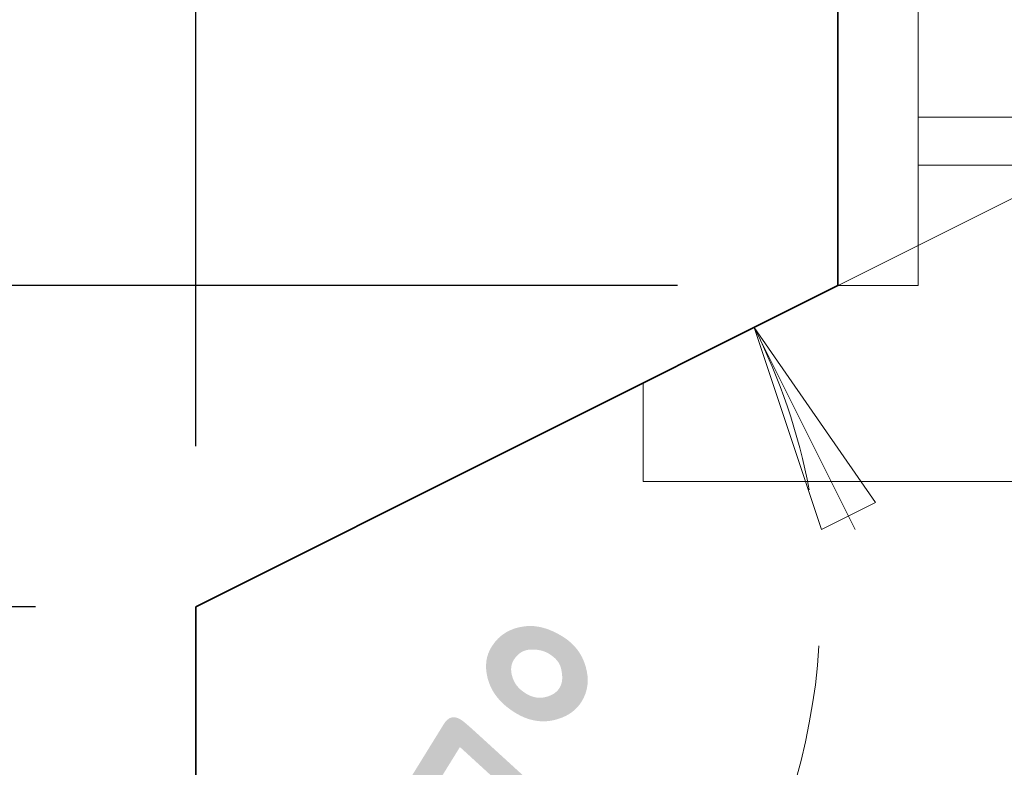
# Model space of a CAD drawing. Header units: metres. Extents: x -38 to 102, y -15 to 21.
# Tile 220 of 229: x 74.5774 to 74.7001, y 12.8795 to 12.9726. Entities that reach past the tile are written whole.
import ezdxf

# ---------------------------------------------------------------- set-up
doc = ezdxf.new("R2010")
doc.units = ezdxf.units.M
doc.header["$PDMODE"] = 65
for name, color, linetype, lineweight in [('XR$3$Перекрытие_ Сборный элемент', 7, 'Continuous', 35), ('XR$3$Размерная линия_ общее', 7, 'Continuous', 13), ('XR$4$Перекрытие_ Сборный элемент', 7, 'Continuous', 35), ('XR$4$Размерная линия_ общее', 7, 'Continuous', 13), ('XR$6$Перекрытие_ Сборный элемент', 7, 'Continuous', 35), ('XR$6$Размерная линия_ общее', 7, 'Continuous', 13)]:
    doc.layers.add(name, color=color, linetype=linetype, lineweight=lineweight)
doc.styles.add('ISOCPEUR', font='txt')
doc.dimstyles.new('DIMSTYLE_28', dxfattribs={"dimtxt": 0.033, "dimasz": 0.0375, "dimexe": 0, "dimexo": 0, "dimgap": 0.0165, "dimtad": 2, "dimdec": 0, "dimlfac": 1000, "dimrnd": 5, "dimzin": 12, "dimdsep": 46, "dimtxsty": 'ISOCPEUR', "dimblk1": 'ALL_ML_STRICH', "dimblk2": 'ALL_ML_STRICH', "dimsah": 1, "dimcen": 0, "dimclrd": 7, "dimclre": 256, "dimclrt": 7, "dimadec": 0, "dimazin": 0, "dimtfac": 1, "dimtdec": 0, "dimtix": 1, "dimtmove": 2, "dimatfit": 3, "dimfxl": 0, "dimtzin": 0, "dimlwd": 0, "dimlwe": -3, "dimarcsym": 0})
doc.dimstyles.new('DIMSTYLE_29', dxfattribs={"dimtxt": 0.033, "dimasz": 0.0375, "dimexe": 0, "dimexo": 0, "dimgap": 0.0165, "dimtad": 2, "dimdec": 0, "dimlfac": 1000, "dimrnd": 5, "dimzin": 12, "dimdsep": 46, "dimtxsty": 'ISOCPEUR', "dimblk1": 'ALL_ML_STRICH', "dimblk2": 'ALL_ML_STRICH', "dimsah": 1, "dimcen": 0, "dimclrd": 7, "dimclre": 256, "dimclrt": 7, "dimadec": 0, "dimazin": 0, "dimtfac": 1, "dimtdec": 0, "dimtix": 1, "dimtmove": 2, "dimatfit": 3, "dimfxl": 0, "dimtvp": 1.2, "dimtzin": 0, "dimlwd": 0, "dimlwe": -3, "dimarcsym": 0})
doc.dimstyles.new('DIMSTYLE_30', dxfattribs={"dimtxt": 0.033, "dimasz": 0.0375, "dimexe": 0, "dimexo": 0, "dimgap": 0.0165, "dimtad": 2, "dimdec": 0, "dimlfac": 1000, "dimrnd": 5, "dimzin": 12, "dimdsep": 46, "dimtxsty": 'ISOCPEUR', "dimblk1": 'ALL_ML_STRICH', "dimblk2": 'ALL_ML_STRICH', "dimsah": 1, "dimcen": 0, "dimclrd": 7, "dimclre": 256, "dimclrt": 7, "dimadec": 0, "dimazin": 0, "dimtfac": 1, "dimtdec": 0, "dimtix": 1, "dimtmove": 2, "dimatfit": 3, "dimfxl": 0, "dimtzin": 0, "dimlwd": 0, "dimlwe": -3, "dimarcsym": 0})
doc.dimstyles.new('DIMSTYLE_35', dxfattribs={"dimtxt": 0.033, "dimasz": 0.0375, "dimexe": 0, "dimexo": 0, "dimgap": 0.0165, "dimtad": 2, "dimdec": 0, "dimlfac": 1000, "dimrnd": 5, "dimzin": 12, "dimdsep": 46, "dimtxsty": 'ISOCPEUR', "dimblk1": 'ALL_ML_STRICH', "dimblk2": 'ALL_ML_STRICH', "dimsah": 1, "dimcen": 0, "dimclrd": 7, "dimclre": 256, "dimclrt": 7, "dimadec": 0, "dimazin": 0, "dimtfac": 1, "dimtdec": 0, "dimtix": 1, "dimtmove": 2, "dimatfit": 3, "dimfxl": 0, "dimtvp": 1.2, "dimtzin": 0, "dimlwd": 0, "dimlwe": -3, "dimarcsym": 0})
doc.dimstyles.new('DIMSTYLE_8', dxfattribs={"dimtxt": 0.033, "dimasz": 0.0375, "dimexe": 0, "dimexo": 0, "dimgap": 0.0165, "dimtad": 2, "dimdec": 0, "dimlfac": 1000, "dimrnd": 1, "dimzin": 12, "dimdsep": 46, "dimtxsty": 'ISOCPEUR', "dimblk1": 'ALL_ML_STRICH', "dimblk2": 'ALL_ML_STRICH', "dimsah": 1, "dimcen": 0, "dimclrd": 7, "dimclre": 256, "dimclrt": 7, "dimadec": 0, "dimazin": 0, "dimtfac": 1, "dimtdec": 0, "dimtix": 1, "dimtmove": 2, "dimatfit": 3, "dimfxl": 0, "dimtzin": 0, "dimlwd": 0, "dimlwe": -3, "dimarcsym": 0})
pattern_1 = [(0, (0.21, 0.21), (0.105, 0.105), [0.105, -0.105]), (90, (0.21, 0.21), (-0.105, 0.105), [0.105, -0.105])]

# ---------------------------------------------------------------- blocks, each defined once
blk = doc.blocks.new('ALL_ML_STRICH')
at = {"color": 0, "linetype": 'ByBlock', "lineweight": -2}
for p, q in [((0, -0.5), (0, 0.5)), ((-0.3, -0.3), (0.3, 0.3)), ((-1, 0), (0.5, 0))]:
    blk.add_line(p, q, dxfattribs=at)
blk = doc.blocks.new('*D224')
at = {"layer": 'DEFPOINTS', "color": 7, "linetype": 'Continuous', "lineweight": 13, "transparency": 33554687}
for p in [(74.5993603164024, 12.89948562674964), (74.54217384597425, 12.69948562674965), (74.5993603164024, 12.69948562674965)]:
    blk.add_point(p, dxfattribs=at)
at = {"layer": 'XR$3$Размерная линия_ общее', "color": 253, "linetype": 'Continuous', "lineweight": -2, "true_color": 0xa0a0a0, "transparency": 33554687}
for p, q in [((74.5793603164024, 12.89948562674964), (74.54217384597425, 12.89948562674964)), ((74.5793603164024, 12.69948562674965), (74.54217384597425, 12.69948562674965))]:
    blk.add_line(p, q, dxfattribs=at)
at = {"layer": 'XR$3$Размерная линия_ общее', "color": 7, "linetype": 'Continuous', "lineweight": -2, "transparency": 33554687}
blk.add_line((74.54217384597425, 12.69948562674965), (74.54217384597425, 12.89948562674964), dxfattribs=at)
at = {"layer": 'XR$3$Размерная линия_ общее', "color": 7, "linetype": 'Continuous', "lineweight": 13, "transparency": 33554687, "xscale": 0.0375, "yscale": 0.0375, "zscale": 0.0375}
for p, rotation in [((74.54217384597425, 12.89948562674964), 90), ((74.54217384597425, 12.69948562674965), 270)]:
    blk.add_blockref('ALL_ML_STRICH', p, dxfattribs=dict(at, rotation=rotation))
at = {"layer": 'XR$3$Размерная линия_ общее', "color": 7, "linetype": 'Continuous', "lineweight": 13, "transparency": 33554687, "insert": (74.52067384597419, 12.80113562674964), "char_height": 0.033, "width": 0.099, "attachment_point": 5, "rotation": 90, "style": 'ISOCPEUR'}
blk.add_mtext('\\A1;{200}', dxfattribs=at)
blk = doc.blocks.new('*D225')
at = {"layer": 'DEFPOINTS', "color": 7, "linetype": 'Continuous', "lineweight": 13, "transparency": 33554687}
for p in [(74.67936031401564, 12.93948562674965), (74.54217384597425, 12.89948562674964), (74.5993603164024, 12.89948562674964)]:
    blk.add_point(p, dxfattribs=at)
at = {"layer": 'XR$3$Размерная линия_ общее', "color": 253, "linetype": 'Continuous', "lineweight": -2, "true_color": 0xa0a0a0, "transparency": 33554687}
for p, q in [((74.65936031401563, 12.93948562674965), (74.54217384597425, 12.93948562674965)), ((74.5793603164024, 12.89948562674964), (74.54217384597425, 12.89948562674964))]:
    blk.add_line(p, q, dxfattribs=at)
at = {"layer": 'XR$3$Размерная линия_ общее', "color": 7, "linetype": 'Continuous', "lineweight": -2, "transparency": 33554687}
blk.add_line((74.54217384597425, 12.89948562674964), (74.54217384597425, 12.93948562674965), dxfattribs=at)
at = {"layer": 'XR$3$Размерная линия_ общее', "color": 7, "linetype": 'Continuous', "lineweight": 13, "transparency": 33554687, "xscale": 0.0375, "yscale": 0.0375, "zscale": 0.0375}
for p, rotation in [((74.54217384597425, 12.93948562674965), 90), ((74.54217384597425, 12.89948562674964), 270)]:
    blk.add_blockref('ALL_ML_STRICH', p, dxfattribs=dict(at, rotation=rotation))
at = {"layer": 'XR$3$Размерная линия_ общее', "color": 7, "linetype": 'Continuous', "lineweight": 13, "transparency": 33554687, "insert": (74.52067384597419, 12.91948562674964), "char_height": 0.033, "width": 0.066, "attachment_point": 5, "rotation": 90, "style": 'ISOCPEUR'}
blk.add_mtext('\\A1;{40}', dxfattribs=at)
blk = doc.blocks.new('*D226')
at = {"layer": 'DEFPOINTS', "color": 7, "linetype": 'Continuous', "lineweight": 13, "transparency": 33554687}
for p in [(74.67936031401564, 13.05948562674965), (74.54217384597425, 12.93948562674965), (74.67936031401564, 12.93948562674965)]:
    blk.add_point(p, dxfattribs=at)
at = {"layer": 'XR$3$Размерная линия_ общее', "color": 253, "linetype": 'Continuous', "lineweight": -2, "true_color": 0xa0a0a0, "transparency": 33554687}
for p, q in [((74.65936031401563, 13.05948562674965), (74.54217384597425, 13.05948562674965)), ((74.65936031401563, 12.93948562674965), (74.54217384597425, 12.93948562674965))]:
    blk.add_line(p, q, dxfattribs=at)
at = {"layer": 'XR$3$Размерная линия_ общее', "color": 7, "linetype": 'Continuous', "lineweight": -2, "transparency": 33554687}
blk.add_line((74.54217384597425, 12.93948562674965), (74.54217384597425, 13.05948562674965), dxfattribs=at)
at = {"layer": 'XR$3$Размерная линия_ общее', "color": 7, "linetype": 'Continuous', "lineweight": 13, "transparency": 33554687, "xscale": 0.0375, "yscale": 0.0375, "zscale": 0.0375}
for p, rotation in [((74.54217384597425, 13.05948562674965), 90), ((74.54217384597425, 12.93948562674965), 270)]:
    blk.add_blockref('ALL_ML_STRICH', p, dxfattribs=dict(at, rotation=rotation))
at = {"layer": 'XR$3$Размерная линия_ общее', "color": 7, "linetype": 'Continuous', "lineweight": 13, "transparency": 33554687, "insert": (74.52067384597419, 13.00443562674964), "char_height": 0.033, "width": 0.099, "attachment_point": 5, "rotation": 90, "style": 'ISOCPEUR'}
blk.add_mtext('\\A1;{120}', dxfattribs=at)
blk = doc.blocks.new('СЛОЖНЫЙ_ОБЪЕКТ_38')
at = {"layer": 'XR$3$Перекрытие_ Сборный элемент', "color": 7, "linetype": 'Continuous', "lineweight": 13, "transparency": 33554687}
for points in [[(74.68936031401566, 12.93948562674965), (74.68936031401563, 13.03948562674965), (74.67936031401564, 13.03948562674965), (74.67936031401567, 12.93948562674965), (74.68936031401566, 12.93948562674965)], [(74.68936031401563, 13.02448562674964), (74.68936031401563, 13.01848562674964), (74.78936031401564, 13.01848562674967), (74.78936031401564, 13.02448562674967), (74.68936031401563, 13.02448562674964)], [(74.68936031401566, 12.95448562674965), (74.68936031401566, 12.96048562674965), (74.78936031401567, 12.96048562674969), (74.78936031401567, 12.95448562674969), (74.68936031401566, 12.95448562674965)]]:
    blk.add_lwpolyline(points, close=True, dxfattribs=at)
blk = doc.blocks.new('*D230')
at = {"layer": 'DEFPOINTS', "color": 7, "linetype": 'Continuous', "lineweight": 13, "transparency": 33554687}
for p in [(74.5993603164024, 13.11478406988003), (74.67936031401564, 13.04948562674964), (74.5993603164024, 12.89948562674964)]:
    blk.add_point(p, dxfattribs=at)
at = {"layer": 'XR$3$Размерная линия_ общее', "color": 253, "linetype": 'Continuous', "lineweight": -2, "true_color": 0xa0a0a0, "transparency": 33554687}
for p, q in [((74.5993603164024, 12.91948562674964), (74.5993603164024, 13.11478406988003)), ((74.67936031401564, 13.06948562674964), (74.67936031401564, 13.11478406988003))]:
    blk.add_line(p, q, dxfattribs=at)
at = {"layer": 'XR$3$Размерная линия_ общее', "color": 7, "linetype": 'Continuous', "lineweight": -2, "transparency": 33554687}
blk.add_line((74.5993603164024, 13.11478406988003), (74.67936031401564, 13.11478406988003), dxfattribs=at)
at = {"layer": 'XR$3$Размерная линия_ общее', "color": 7, "linetype": 'Continuous', "lineweight": 13, "transparency": 33554687, "xscale": 0.0375, "yscale": 0.0375, "zscale": 0.0375, "rotation": 180}
blk.add_blockref('ALL_ML_STRICH', (74.5993603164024, 13.11478406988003), dxfattribs=at)
at = {"layer": 'XR$3$Размерная линия_ общее', "color": 7, "linetype": 'Continuous', "lineweight": 13, "transparency": 33554687, "xscale": 0.0375, "yscale": 0.0375, "zscale": 0.0375}
blk.add_blockref('ALL_ML_STRICH', (74.67936031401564, 13.11478406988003), dxfattribs=at)
at = {"layer": 'XR$3$Размерная линия_ общее', "color": 7, "linetype": 'Continuous', "lineweight": 13, "transparency": 33554687, "insert": (74.64101031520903, 13.13628406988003), "char_height": 0.033, "width": 0.066, "attachment_point": 5, "style": 'ISOCPEUR'}
blk.add_mtext('\\A1;{80}', dxfattribs=at)
blk = doc.blocks.new('COMPLEX_ANGLEDIM_0')
at = {"color": 7, "linetype": 'Continuous', "lineweight": 13, "transparency": 33554687}
for p, q in [((74.66893859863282, 12.93427478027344), (74.68570916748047, 12.94266003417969)), ((74.66893859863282, 12.93427478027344), (74.65216815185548, 12.92588952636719)), ((74.66893859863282, 12.93427478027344), (74.68403210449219, 12.91247314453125)), ((74.67732385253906, 12.90911901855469), (74.66893859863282, 12.93427478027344)), ((74.66893859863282, 12.93427478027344), (74.68151654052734, 12.90911901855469)), ((74.66893859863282, 12.93427478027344), (74.66893859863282, 12.93427478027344)), ((74.68403210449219, 12.91247314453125), (74.67732385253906, 12.90911901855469)), ((74.59936029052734, 12.82169470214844), (74.59936029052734, 12.84044470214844)), ((74.62561029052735, 12.82544470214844), (74.59936029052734, 12.82169470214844)), ((74.62561029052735, 12.81794476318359), (74.62561029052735, 12.82544470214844)), ((74.59936029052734, 12.82169470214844), (74.62561029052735, 12.81794476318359)), ((74.59936029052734, 12.82169470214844), (74.6274853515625, 12.82169470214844)), ((74.59936029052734, 12.82169470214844), (74.59936029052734, 12.82169470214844)), ((74.59936029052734, 12.82169470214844), (74.59936029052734, 12.80294476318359))]:
    blk.add_line(p, q, dxfattribs=at)
for start, end in [(10.78742880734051, 26.56505186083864), (300.1652612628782, 356.3998111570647), (270.0000048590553, 285.295600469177)]:
    blk.add_arc((74.59936029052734, 12.89948565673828), 0.07779091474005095, start, end, dxfattribs=at)
at = {"color": 7, "linetype": 'Continuous', "lineweight": 13, "transparency": 33554687, "insert": (74.6371098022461, 12.83319946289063), "char_height": 0.03300000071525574, "width": 0.08897189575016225, "attachment_point": 7, "rotation": 58.282530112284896, "style": 'ISOCPEUR'}
blk.add_mtext('\\W0.79;117%%d', dxfattribs=at)
blk = doc.blocks.new('*D555')
at = {"layer": 'DEFPOINTS', "color": 7, "linetype": 'Continuous', "lineweight": 13, "transparency": 33554687}
for p in [(74.5993603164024, 12.89948562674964), (74.54217384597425, 12.69948562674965), (74.5993603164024, 12.69948562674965)]:
    blk.add_point(p, dxfattribs=at)
at = {"layer": 'XR$4$Размерная линия_ общее', "color": 253, "linetype": 'Continuous', "lineweight": -2, "true_color": 0xa0a0a0, "transparency": 33554687}
for p, q in [((74.5793603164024, 12.89948562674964), (74.54217384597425, 12.89948562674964)), ((74.5793603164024, 12.69948562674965), (74.54217384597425, 12.69948562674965))]:
    blk.add_line(p, q, dxfattribs=at)
at = {"layer": 'XR$4$Размерная линия_ общее', "color": 7, "linetype": 'Continuous', "lineweight": -2, "transparency": 33554687}
blk.add_line((74.54217384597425, 12.69948562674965), (74.54217384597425, 12.89948562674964), dxfattribs=at)
at = {"layer": 'XR$4$Размерная линия_ общее', "color": 7, "linetype": 'Continuous', "lineweight": 13, "transparency": 33554687, "xscale": 0.0375, "yscale": 0.0375, "zscale": 0.0375}
for p, rotation in [((74.54217384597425, 12.89948562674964), 90), ((74.54217384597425, 12.69948562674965), 270)]:
    blk.add_blockref('ALL_ML_STRICH', p, dxfattribs=dict(at, rotation=rotation))
at = {"layer": 'XR$4$Размерная линия_ общее', "color": 7, "linetype": 'Continuous', "lineweight": 13, "transparency": 33554687, "insert": (74.52067384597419, 12.80113562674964), "char_height": 0.033, "width": 0.099, "attachment_point": 5, "rotation": 90, "style": 'ISOCPEUR'}
blk.add_mtext('\\A1;{200}', dxfattribs=at)
blk = doc.blocks.new('*D556')
at = {"layer": 'DEFPOINTS', "color": 7, "linetype": 'Continuous', "lineweight": 13, "transparency": 33554687}
for p in [(74.67936031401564, 12.93948562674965), (74.54217384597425, 12.89948562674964), (74.5993603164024, 12.89948562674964)]:
    blk.add_point(p, dxfattribs=at)
at = {"layer": 'XR$4$Размерная линия_ общее', "color": 253, "linetype": 'Continuous', "lineweight": -2, "true_color": 0xa0a0a0, "transparency": 33554687}
for p, q in [((74.65936031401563, 12.93948562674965), (74.54217384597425, 12.93948562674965)), ((74.5793603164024, 12.89948562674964), (74.54217384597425, 12.89948562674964))]:
    blk.add_line(p, q, dxfattribs=at)
at = {"layer": 'XR$4$Размерная линия_ общее', "color": 7, "linetype": 'Continuous', "lineweight": -2, "transparency": 33554687}
blk.add_line((74.54217384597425, 12.89948562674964), (74.54217384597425, 12.93948562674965), dxfattribs=at)
at = {"layer": 'XR$4$Размерная линия_ общее', "color": 7, "linetype": 'Continuous', "lineweight": 13, "transparency": 33554687, "xscale": 0.0375, "yscale": 0.0375, "zscale": 0.0375}
for p, rotation in [((74.54217384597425, 12.93948562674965), 90), ((74.54217384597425, 12.89948562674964), 270)]:
    blk.add_blockref('ALL_ML_STRICH', p, dxfattribs=dict(at, rotation=rotation))
at = {"layer": 'XR$4$Размерная линия_ общее', "color": 7, "linetype": 'Continuous', "lineweight": 13, "transparency": 33554687, "insert": (74.52067384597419, 12.91948562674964), "char_height": 0.033, "width": 0.066, "attachment_point": 5, "rotation": 90, "style": 'ISOCPEUR'}
blk.add_mtext('\\A1;{40}', dxfattribs=at)
blk = doc.blocks.new('*D557')
at = {"layer": 'DEFPOINTS', "color": 7, "linetype": 'Continuous', "lineweight": 13, "transparency": 33554687}
for p in [(74.67936031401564, 13.05948562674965), (74.54217384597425, 12.93948562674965), (74.67936031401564, 12.93948562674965)]:
    blk.add_point(p, dxfattribs=at)
at = {"layer": 'XR$4$Размерная линия_ общее', "color": 253, "linetype": 'Continuous', "lineweight": -2, "true_color": 0xa0a0a0, "transparency": 33554687}
for p, q in [((74.65936031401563, 13.05948562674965), (74.54217384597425, 13.05948562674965)), ((74.65936031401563, 12.93948562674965), (74.54217384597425, 12.93948562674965))]:
    blk.add_line(p, q, dxfattribs=at)
at = {"layer": 'XR$4$Размерная линия_ общее', "color": 7, "linetype": 'Continuous', "lineweight": -2, "transparency": 33554687}
blk.add_line((74.54217384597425, 12.93948562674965), (74.54217384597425, 13.05948562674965), dxfattribs=at)
at = {"layer": 'XR$4$Размерная линия_ общее', "color": 7, "linetype": 'Continuous', "lineweight": 13, "transparency": 33554687, "xscale": 0.0375, "yscale": 0.0375, "zscale": 0.0375}
for p, rotation in [((74.54217384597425, 13.05948562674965), 90), ((74.54217384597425, 12.93948562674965), 270)]:
    blk.add_blockref('ALL_ML_STRICH', p, dxfattribs=dict(at, rotation=rotation))
at = {"layer": 'XR$4$Размерная линия_ общее', "color": 7, "linetype": 'Continuous', "lineweight": 13, "transparency": 33554687, "insert": (74.52067384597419, 13.00443562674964), "char_height": 0.033, "width": 0.099, "attachment_point": 5, "rotation": 90, "style": 'ISOCPEUR'}
blk.add_mtext('\\A1;{120}', dxfattribs=at)
blk = doc.blocks.new('СЛОЖНЫЙ_ОБЪЕКТ_79')
at = {"layer": 'XR$4$Перекрытие_ Сборный элемент', "color": 7, "linetype": 'Continuous', "lineweight": 13, "transparency": 33554687}
for points in [[(74.68936031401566, 12.93948562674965), (74.68936031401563, 13.03948562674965), (74.67936031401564, 13.03948562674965), (74.67936031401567, 12.93948562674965), (74.68936031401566, 12.93948562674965)], [(74.68936031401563, 13.02448562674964), (74.68936031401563, 13.01848562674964), (74.78936031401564, 13.01848562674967), (74.78936031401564, 13.02448562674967), (74.68936031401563, 13.02448562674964)], [(74.68936031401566, 12.95448562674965), (74.68936031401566, 12.96048562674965), (74.78936031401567, 12.96048562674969), (74.78936031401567, 12.95448562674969), (74.68936031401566, 12.95448562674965)]]:
    blk.add_lwpolyline(points, close=True, dxfattribs=at)
blk = doc.blocks.new('*D561')
at = {"layer": 'DEFPOINTS', "color": 7, "linetype": 'Continuous', "lineweight": 13, "transparency": 33554687}
for p in [(74.5993603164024, 13.11478406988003), (74.67936031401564, 13.04948562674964), (74.5993603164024, 12.89948562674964)]:
    blk.add_point(p, dxfattribs=at)
at = {"layer": 'XR$4$Размерная линия_ общее', "color": 253, "linetype": 'Continuous', "lineweight": -2, "true_color": 0xa0a0a0, "transparency": 33554687}
for p, q in [((74.5993603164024, 12.91948562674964), (74.5993603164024, 13.11478406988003)), ((74.67936031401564, 13.06948562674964), (74.67936031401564, 13.11478406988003))]:
    blk.add_line(p, q, dxfattribs=at)
at = {"layer": 'XR$4$Размерная линия_ общее', "color": 7, "linetype": 'Continuous', "lineweight": -2, "transparency": 33554687}
blk.add_line((74.5993603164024, 13.11478406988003), (74.67936031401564, 13.11478406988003), dxfattribs=at)
at = {"layer": 'XR$4$Размерная линия_ общее', "color": 7, "linetype": 'Continuous', "lineweight": 13, "transparency": 33554687, "xscale": 0.0375, "yscale": 0.0375, "zscale": 0.0375, "rotation": 180}
blk.add_blockref('ALL_ML_STRICH', (74.5993603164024, 13.11478406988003), dxfattribs=at)
at = {"layer": 'XR$4$Размерная линия_ общее', "color": 7, "linetype": 'Continuous', "lineweight": 13, "transparency": 33554687, "xscale": 0.0375, "yscale": 0.0375, "zscale": 0.0375}
blk.add_blockref('ALL_ML_STRICH', (74.67936031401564, 13.11478406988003), dxfattribs=at)
at = {"layer": 'XR$4$Размерная линия_ общее', "color": 7, "linetype": 'Continuous', "lineweight": 13, "transparency": 33554687, "insert": (74.64101031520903, 13.13628406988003), "char_height": 0.033, "width": 0.066, "attachment_point": 5, "style": 'ISOCPEUR'}
blk.add_mtext('\\A1;{80}', dxfattribs=at)
blk = doc.blocks.new('COMPLEX_ANGLEDIM_1')
at = {"color": 7, "linetype": 'Continuous', "lineweight": 13, "transparency": 33554687}
for p, q in [((74.66893859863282, 12.93427478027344), (74.68570916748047, 12.94266003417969)), ((74.66893859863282, 12.93427478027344), (74.65216815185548, 12.92588952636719)), ((74.66893859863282, 12.93427478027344), (74.68403210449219, 12.91247314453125)), ((74.67732385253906, 12.90911901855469), (74.66893859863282, 12.93427478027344)), ((74.66893859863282, 12.93427478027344), (74.68151654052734, 12.90911901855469)), ((74.66893859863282, 12.93427478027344), (74.66893859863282, 12.93427478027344)), ((74.68403210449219, 12.91247314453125), (74.67732385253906, 12.90911901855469)), ((74.59936029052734, 12.82169470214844), (74.59936029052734, 12.84044470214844)), ((74.62561029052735, 12.82544470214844), (74.59936029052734, 12.82169470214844)), ((74.62561029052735, 12.81794476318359), (74.62561029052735, 12.82544470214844)), ((74.59936029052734, 12.82169470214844), (74.62561029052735, 12.81794476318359)), ((74.59936029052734, 12.82169470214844), (74.6274853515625, 12.82169470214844)), ((74.59936029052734, 12.82169470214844), (74.59936029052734, 12.82169470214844)), ((74.59936029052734, 12.82169470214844), (74.59936029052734, 12.80294476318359))]:
    blk.add_line(p, q, dxfattribs=at)
for start, end in [(10.78742880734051, 26.56505186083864), (300.1652612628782, 356.3998111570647), (270.0000048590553, 285.295600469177)]:
    blk.add_arc((74.59936029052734, 12.89948565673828), 0.07779091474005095, start, end, dxfattribs=at)
at = {"color": 7, "linetype": 'Continuous', "lineweight": 13, "transparency": 33554687, "insert": (74.6371098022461, 12.83319946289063), "char_height": 0.03300000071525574, "width": 0.08897189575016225, "attachment_point": 7, "rotation": 58.282530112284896, "style": 'ISOCPEUR'}
blk.add_mtext('\\W0.79;117%%d', dxfattribs=at)
blk = doc.blocks.new('*D892')
at = {"layer": 'DEFPOINTS', "color": 7, "linetype": 'Continuous', "lineweight": 13, "transparency": 33554687}
for p in [(74.5993603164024, 12.89948562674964), (74.54217384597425, 12.69948562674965), (74.5993603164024, 12.69948562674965)]:
    blk.add_point(p, dxfattribs=at)
at = {"layer": 'XR$6$Размерная линия_ общее', "color": 253, "linetype": 'Continuous', "lineweight": -2, "true_color": 0xa0a0a0, "transparency": 33554687}
for p, q in [((74.5793603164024, 12.89948562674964), (74.54217384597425, 12.89948562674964)), ((74.5793603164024, 12.69948562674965), (74.54217384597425, 12.69948562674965))]:
    blk.add_line(p, q, dxfattribs=at)
at = {"layer": 'XR$6$Размерная линия_ общее', "color": 7, "linetype": 'Continuous', "lineweight": -2, "transparency": 33554687}
blk.add_line((74.54217384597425, 12.69948562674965), (74.54217384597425, 12.89948562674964), dxfattribs=at)
at = {"layer": 'XR$6$Размерная линия_ общее', "color": 7, "linetype": 'Continuous', "lineweight": 13, "transparency": 33554687, "xscale": 0.0375, "yscale": 0.0375, "zscale": 0.0375}
for p, rotation in [((74.54217384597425, 12.89948562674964), 90), ((74.54217384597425, 12.69948562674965), 270)]:
    blk.add_blockref('ALL_ML_STRICH', p, dxfattribs=dict(at, rotation=rotation))
at = {"layer": 'XR$6$Размерная линия_ общее', "color": 7, "linetype": 'Continuous', "lineweight": 13, "transparency": 33554687, "insert": (74.52067384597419, 12.80113562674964), "char_height": 0.033, "width": 0.099, "attachment_point": 5, "rotation": 90, "style": 'ISOCPEUR'}
blk.add_mtext('\\A1;{200}', dxfattribs=at)
blk = doc.blocks.new('*D893')
at = {"layer": 'DEFPOINTS', "color": 7, "linetype": 'Continuous', "lineweight": 13, "transparency": 33554687}
for p in [(74.67936031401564, 12.93948562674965), (74.54217384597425, 12.89948562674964), (74.5993603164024, 12.89948562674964)]:
    blk.add_point(p, dxfattribs=at)
at = {"layer": 'XR$6$Размерная линия_ общее', "color": 253, "linetype": 'Continuous', "lineweight": -2, "true_color": 0xa0a0a0, "transparency": 33554687}
for p, q in [((74.65936031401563, 12.93948562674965), (74.54217384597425, 12.93948562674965)), ((74.5793603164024, 12.89948562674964), (74.54217384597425, 12.89948562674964))]:
    blk.add_line(p, q, dxfattribs=at)
at = {"layer": 'XR$6$Размерная линия_ общее', "color": 7, "linetype": 'Continuous', "lineweight": -2, "transparency": 33554687}
blk.add_line((74.54217384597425, 12.89948562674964), (74.54217384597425, 12.93948562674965), dxfattribs=at)
at = {"layer": 'XR$6$Размерная линия_ общее', "color": 7, "linetype": 'Continuous', "lineweight": 13, "transparency": 33554687, "xscale": 0.0375, "yscale": 0.0375, "zscale": 0.0375}
for p, rotation in [((74.54217384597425, 12.93948562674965), 90), ((74.54217384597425, 12.89948562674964), 270)]:
    blk.add_blockref('ALL_ML_STRICH', p, dxfattribs=dict(at, rotation=rotation))
at = {"layer": 'XR$6$Размерная линия_ общее', "color": 7, "linetype": 'Continuous', "lineweight": 13, "transparency": 33554687, "insert": (74.52067384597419, 12.91948562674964), "char_height": 0.033, "width": 0.066, "attachment_point": 5, "rotation": 90, "style": 'ISOCPEUR'}
blk.add_mtext('\\A1;{40}', dxfattribs=at)
blk = doc.blocks.new('*D894')
at = {"layer": 'DEFPOINTS', "color": 7, "linetype": 'Continuous', "lineweight": 13, "transparency": 33554687}
for p in [(74.67936031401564, 13.05948562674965), (74.54217384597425, 12.93948562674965), (74.67936031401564, 12.93948562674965)]:
    blk.add_point(p, dxfattribs=at)
at = {"layer": 'XR$6$Размерная линия_ общее', "color": 253, "linetype": 'Continuous', "lineweight": -2, "true_color": 0xa0a0a0, "transparency": 33554687}
for p, q in [((74.65936031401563, 13.05948562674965), (74.54217384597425, 13.05948562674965)), ((74.65936031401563, 12.93948562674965), (74.54217384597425, 12.93948562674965))]:
    blk.add_line(p, q, dxfattribs=at)
at = {"layer": 'XR$6$Размерная линия_ общее', "color": 7, "linetype": 'Continuous', "lineweight": -2, "transparency": 33554687}
blk.add_line((74.54217384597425, 12.93948562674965), (74.54217384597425, 13.05948562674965), dxfattribs=at)
at = {"layer": 'XR$6$Размерная линия_ общее', "color": 7, "linetype": 'Continuous', "lineweight": 13, "transparency": 33554687, "xscale": 0.0375, "yscale": 0.0375, "zscale": 0.0375}
for p, rotation in [((74.54217384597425, 13.05948562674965), 90), ((74.54217384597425, 12.93948562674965), 270)]:
    blk.add_blockref('ALL_ML_STRICH', p, dxfattribs=dict(at, rotation=rotation))
at = {"layer": 'XR$6$Размерная линия_ общее', "color": 7, "linetype": 'Continuous', "lineweight": 13, "transparency": 33554687, "insert": (74.52067384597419, 13.00443562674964), "char_height": 0.033, "width": 0.099, "attachment_point": 5, "rotation": 90, "style": 'ISOCPEUR'}
blk.add_mtext('\\A1;{120}', dxfattribs=at)
blk = doc.blocks.new('СЛОЖНЫЙ_ОБЪЕКТ_121')
at = {"layer": 'XR$6$Перекрытие_ Сборный элемент', "color": 7, "linetype": 'Continuous', "lineweight": 13, "transparency": 33554687}
for points in [[(74.68936031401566, 12.93948562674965), (74.68936031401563, 13.03948562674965), (74.67936031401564, 13.03948562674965), (74.67936031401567, 12.93948562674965), (74.68936031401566, 12.93948562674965)], [(74.68936031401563, 13.02448562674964), (74.68936031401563, 13.01848562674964), (74.78936031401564, 13.01848562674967), (74.78936031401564, 13.02448562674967), (74.68936031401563, 13.02448562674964)], [(74.68936031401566, 12.95448562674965), (74.68936031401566, 12.96048562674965), (74.78936031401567, 12.96048562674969), (74.78936031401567, 12.95448562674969), (74.68936031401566, 12.95448562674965)]]:
    blk.add_lwpolyline(points, close=True, dxfattribs=at)
blk = doc.blocks.new('*D898')
at = {"layer": 'DEFPOINTS', "color": 7, "linetype": 'Continuous', "lineweight": 13, "transparency": 33554687}
for p in [(74.5993603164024, 13.11478406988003), (74.67936031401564, 13.04948562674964), (74.5993603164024, 12.89948562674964)]:
    blk.add_point(p, dxfattribs=at)
at = {"layer": 'XR$6$Размерная линия_ общее', "color": 253, "linetype": 'Continuous', "lineweight": -2, "true_color": 0xa0a0a0, "transparency": 33554687}
for p, q in [((74.5993603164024, 12.91948562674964), (74.5993603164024, 13.11478406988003)), ((74.67936031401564, 13.06948562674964), (74.67936031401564, 13.11478406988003))]:
    blk.add_line(p, q, dxfattribs=at)
at = {"layer": 'XR$6$Размерная линия_ общее', "color": 7, "linetype": 'Continuous', "lineweight": -2, "transparency": 33554687}
blk.add_line((74.5993603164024, 13.11478406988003), (74.67936031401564, 13.11478406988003), dxfattribs=at)
at = {"layer": 'XR$6$Размерная линия_ общее', "color": 7, "linetype": 'Continuous', "lineweight": 13, "transparency": 33554687, "xscale": 0.0375, "yscale": 0.0375, "zscale": 0.0375, "rotation": 180}
blk.add_blockref('ALL_ML_STRICH', (74.5993603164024, 13.11478406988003), dxfattribs=at)
at = {"layer": 'XR$6$Размерная линия_ общее', "color": 7, "linetype": 'Continuous', "lineweight": 13, "transparency": 33554687, "xscale": 0.0375, "yscale": 0.0375, "zscale": 0.0375}
blk.add_blockref('ALL_ML_STRICH', (74.67936031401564, 13.11478406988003), dxfattribs=at)
at = {"layer": 'XR$6$Размерная линия_ общее', "color": 7, "linetype": 'Continuous', "lineweight": 13, "transparency": 33554687, "insert": (74.64101031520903, 13.13628406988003), "char_height": 0.033, "width": 0.066, "attachment_point": 5, "style": 'ISOCPEUR'}
blk.add_mtext('\\A1;{80}', dxfattribs=at)
blk = doc.blocks.new('COMPLEX_ANGLEDIM_2')
at = {"color": 7, "linetype": 'Continuous', "lineweight": 13, "transparency": 33554687}
for p, q in [((74.66893859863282, 12.93427478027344), (74.68570916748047, 12.94266003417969)), ((74.66893859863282, 12.93427478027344), (74.65216815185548, 12.92588952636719)), ((74.66893859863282, 12.93427478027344), (74.68403210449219, 12.91247314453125)), ((74.67732385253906, 12.90911901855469), (74.66893859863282, 12.93427478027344)), ((74.66893859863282, 12.93427478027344), (74.68151654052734, 12.90911901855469)), ((74.66893859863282, 12.93427478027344), (74.66893859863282, 12.93427478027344)), ((74.68403210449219, 12.91247314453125), (74.67732385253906, 12.90911901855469)), ((74.59936029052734, 12.82169470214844), (74.59936029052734, 12.84044470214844)), ((74.62561029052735, 12.82544470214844), (74.59936029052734, 12.82169470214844)), ((74.62561029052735, 12.81794476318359), (74.62561029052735, 12.82544470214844)), ((74.59936029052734, 12.82169470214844), (74.62561029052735, 12.81794476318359)), ((74.59936029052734, 12.82169470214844), (74.6274853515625, 12.82169470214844)), ((74.59936029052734, 12.82169470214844), (74.59936029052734, 12.82169470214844)), ((74.59936029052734, 12.82169470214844), (74.59936029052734, 12.80294476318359))]:
    blk.add_line(p, q, dxfattribs=at)
for start, end in [(10.78742880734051, 26.56505186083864), (300.1652612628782, 356.3998111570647), (270.0000048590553, 285.295600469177)]:
    blk.add_arc((74.59936029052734, 12.89948565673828), 0.07779091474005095, start, end, dxfattribs=at)
at = {"color": 7, "linetype": 'Continuous', "lineweight": 13, "transparency": 33554687, "insert": (74.6371098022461, 12.83319946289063), "char_height": 0.03300000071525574, "width": 0.08897189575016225, "attachment_point": 7, "rotation": 58.282530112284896, "style": 'ISOCPEUR'}
blk.add_mtext('\\W0.79;117%%d', dxfattribs=at)

msp = doc.modelspace()

# ---------------------------------------------------------------- hatches: boundary and pattern name
at = {"linetype": 'Continuous', "lineweight": 13, "transparency": 33554687}
h = msp.add_hatch(dxfattribs=at)
h.set_pattern_fill('____', scale=0.105, style=0, pattern_type=2)
h.set_pattern_definition(pattern_1)
h.paths.add_polyline_path([(74.67936031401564, 12.93948562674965), (74.5993603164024, 12.89948562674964), (74.5993603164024, 12.69948562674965), (74.8993603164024, 12.69948562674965), (74.8993603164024, 12.85948562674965), (75.22301208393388, 12.85948562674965), (75.22301208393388, 13.05948562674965), (74.67936031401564, 13.05948562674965)], flags=0)
h = msp.add_hatch(dxfattribs=at)
h.set_pattern_fill('____', scale=0.105, style=0, pattern_type=2)
h.set_pattern_definition(pattern_1)
h.paths.add_polyline_path([(74.67936031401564, 12.93948562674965), (74.5993603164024, 12.89948562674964), (74.5993603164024, 12.69948562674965), (74.8993603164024, 12.69948562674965), (74.8993603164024, 12.85948562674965), (75.22301208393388, 12.85948562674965), (75.22301208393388, 13.05948562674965), (74.67936031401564, 13.05948562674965)], flags=0)
h = msp.add_hatch(dxfattribs=at)
h.set_pattern_fill('____', scale=0.105, style=0, pattern_type=2)
h.set_pattern_definition(pattern_1)
h.paths.add_polyline_path([(74.67936031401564, 12.93948562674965), (74.5993603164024, 12.89948562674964), (74.5993603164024, 12.69948562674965), (74.8993603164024, 12.69948562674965), (74.8993603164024, 12.85948562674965), (75.22301208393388, 12.85948562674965), (75.22301208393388, 13.05948562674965), (74.67936031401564, 13.05948562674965)], flags=0)

# ---------------------------------------------------------------- linework, layer by layer
at = {"color": 7, "linetype": 'Continuous', "lineweight": 35, "transparency": 33554687}
for p, q in [((74.67936031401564, 13.05948562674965), (74.67936031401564, 12.93948562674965)), ((74.67936031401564, 13.05948562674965), (74.67936031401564, 12.93948562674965)), ((74.67936031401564, 13.05948562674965), (74.67936031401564, 12.93948562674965)), ((74.67936031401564, 12.93948562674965), (74.5993603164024, 12.89948562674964)), ((74.67936031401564, 12.93948562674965), (74.5993603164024, 12.89948562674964)), ((74.67936031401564, 12.93948562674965), (74.5993603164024, 12.89948562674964)), ((74.5993603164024, 12.89948562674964), (74.5993603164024, 12.85948562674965)), ((74.5993603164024, 12.89948562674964), (74.5993603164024, 12.85948562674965)), ((74.5993603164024, 12.89948562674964), (74.5993603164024, 12.85948562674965))]:
    msp.add_line(p, q, dxfattribs=at)
at = {"color": 7, "linetype": 'Continuous', "lineweight": 13, "transparency": 33554687}
msp.add_line((74.5993603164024, 12.89948562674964), (74.74197021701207, 12.97079057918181), dxfattribs=at)
msp.add_line((74.5993603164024, 12.89948562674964), (74.74197021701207, 12.97079057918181), dxfattribs=at)
msp.add_line((74.5993603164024, 12.89948562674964), (74.74197021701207, 12.97079057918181), dxfattribs=at)

# ---------------------------------------------------------------- block references
for name in ['COMPLEX_ANGLEDIM_0', 'COMPLEX_ANGLEDIM_1', 'COMPLEX_ANGLEDIM_2']:
    msp.add_blockref(name, (0, 0), dxfattribs=at)
at = {"layer": 'XR$3$Перекрытие_ Сборный элемент', "color": 7, "linetype": 'Continuous', "lineweight": 13, "transparency": 33554687}
msp.add_blockref('СЛОЖНЫЙ_ОБЪЕКТ_38', (0, 0), dxfattribs=at)
at = {"layer": 'XR$4$Перекрытие_ Сборный элемент', "color": 7, "linetype": 'Continuous', "lineweight": 13, "transparency": 33554687}
msp.add_blockref('СЛОЖНЫЙ_ОБЪЕКТ_79', (0, 0), dxfattribs=at)
at = {"layer": 'XR$6$Перекрытие_ Сборный элемент', "color": 7, "linetype": 'Continuous', "lineweight": 13, "transparency": 33554687}
msp.add_blockref('СЛОЖНЫЙ_ОБЪЕКТ_121', (0, 0), dxfattribs=at)

# ---------------------------------------------------------------- dimensions: what is measured, and where the dimension line sits
at = {"layer": 'XR$3$Размерная линия_ общее', "color": 7, "linetype": 'Continuous', "lineweight": 13, "transparency": 33554687}
dim = msp.add_linear_dim(base=(74.67936031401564, 13.11478406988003), p1=(74.5993603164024, 12.91948562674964), p2=(74.67936031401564, 13.06948562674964), dimstyle='DIMSTYLE_8', override={"dimpost": '<>', "dimclrd": 7, "dimclre": 253, "dimclrt": 7, "dimlwd": 0, "dimlwe": 65533}, dxfattribs=at)
dim.commit()
dim.dimension.update_dxf_attribs({"geometry": '*D230', "text_midpoint": (74.64101031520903, 13.13628406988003), "dimtype": 160})
for base, p1, p2, dimstyle, picture, middle in [((74.54217384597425, 13.05948562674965), (74.65936031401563, 12.93948562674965), (74.65936031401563, 13.05948562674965), 'DIMSTYLE_30', '*D226', (74.52067384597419, 13.00443562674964)), ((74.54217384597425, 12.93948562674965), (74.5793603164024, 12.89948562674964), (74.65936031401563, 12.93948562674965), 'DIMSTYLE_29', '*D225', (74.52067384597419, 12.91948562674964)), ((74.54217384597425, 12.89948562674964), (74.5793603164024, 12.69948562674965), (74.5793603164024, 12.89948562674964), 'DIMSTYLE_28', '*D224', (74.52067384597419, 12.80113562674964))]:
    dim = msp.add_linear_dim(base=base, p1=p1, p2=p2, angle=90, dimstyle=dimstyle, override={"dimpost": '<>', "dimclrd": 7, "dimclre": 253, "dimclrt": 7, "dimlwd": 0, "dimlwe": 65533}, dxfattribs=at)
    dim.commit()
    dim.dimension.update_dxf_attribs({"geometry": picture, "text_midpoint": middle, "dimtype": 160})
at = {"layer": 'XR$4$Размерная линия_ общее', "color": 7, "linetype": 'Continuous', "lineweight": 13, "transparency": 33554687}
dim = msp.add_linear_dim(base=(74.67936031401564, 13.11478406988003), p1=(74.5993603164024, 12.91948562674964), p2=(74.67936031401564, 13.06948562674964), dimstyle='DIMSTYLE_8', override={"dimpost": '<>', "dimclrd": 7, "dimclre": 253, "dimclrt": 7, "dimlwd": 0, "dimlwe": 65533}, dxfattribs=at)
dim.commit()
dim.dimension.update_dxf_attribs({"geometry": '*D561', "text_midpoint": (74.64101031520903, 13.13628406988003), "dimtype": 160})
for base, p1, p2, dimstyle, picture, middle in [((74.54217384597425, 13.05948562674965), (74.65936031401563, 12.93948562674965), (74.65936031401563, 13.05948562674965), 'DIMSTYLE_30', '*D557', (74.52067384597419, 13.00443562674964)), ((74.54217384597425, 12.93948562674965), (74.5793603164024, 12.89948562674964), (74.65936031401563, 12.93948562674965), 'DIMSTYLE_35', '*D556', (74.52067384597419, 12.91948562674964)), ((74.54217384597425, 12.89948562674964), (74.5793603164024, 12.69948562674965), (74.5793603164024, 12.89948562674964), 'DIMSTYLE_30', '*D555', (74.52067384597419, 12.80113562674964))]:
    dim = msp.add_linear_dim(base=base, p1=p1, p2=p2, angle=90, dimstyle=dimstyle, override={"dimpost": '<>', "dimclrd": 7, "dimclre": 253, "dimclrt": 7, "dimlwd": 0, "dimlwe": 65533}, dxfattribs=at)
    dim.commit()
    dim.dimension.update_dxf_attribs({"geometry": picture, "text_midpoint": middle, "dimtype": 160})
at = {"layer": 'XR$6$Размерная линия_ общее', "color": 7, "linetype": 'Continuous', "lineweight": 13, "transparency": 33554687}
dim = msp.add_linear_dim(base=(74.67936031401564, 13.11478406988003), p1=(74.5993603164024, 12.91948562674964), p2=(74.67936031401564, 13.06948562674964), dimstyle='DIMSTYLE_8', override={"dimpost": '<>', "dimclrd": 7, "dimclre": 253, "dimclrt": 7, "dimlwd": 0, "dimlwe": 65533}, dxfattribs=at)
dim.commit()
dim.dimension.update_dxf_attribs({"geometry": '*D898', "text_midpoint": (74.64101031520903, 13.13628406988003), "dimtype": 160})
for base, p1, p2, dimstyle, picture, middle in [((74.54217384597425, 13.05948562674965), (74.65936031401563, 12.93948562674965), (74.65936031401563, 13.05948562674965), 'DIMSTYLE_30', '*D894', (74.52067384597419, 13.00443562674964)), ((74.54217384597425, 12.93948562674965), (74.5793603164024, 12.89948562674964), (74.65936031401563, 12.93948562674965), 'DIMSTYLE_35', '*D893', (74.52067384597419, 12.91948562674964)), ((74.54217384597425, 12.89948562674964), (74.5793603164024, 12.69948562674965), (74.5793603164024, 12.89948562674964), 'DIMSTYLE_30', '*D892', (74.52067384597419, 12.80113562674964))]:
    dim = msp.add_linear_dim(base=base, p1=p1, p2=p2, angle=90, dimstyle=dimstyle, override={"dimpost": '<>', "dimclrd": 7, "dimclre": 253, "dimclrt": 7, "dimlwd": 0, "dimlwe": 65533}, dxfattribs=at)
    dim.commit()
    dim.dimension.update_dxf_attribs({"geometry": picture, "text_midpoint": middle, "dimtype": 160})

doc.saveas('drawing.dxf')
